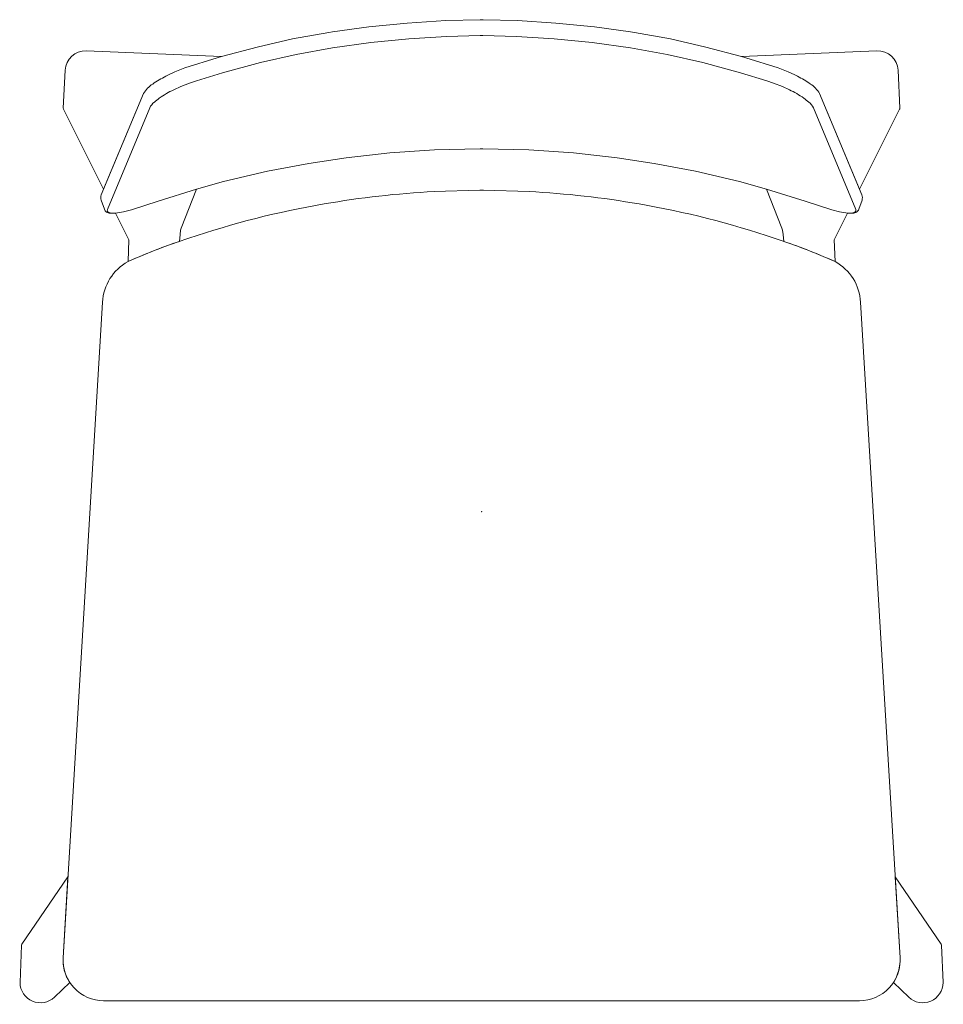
# Model space of a CAD drawing. Header units: metres. Extents: x -0.228 to 0.227, y -0.235 to 0.25.
import ezdxf

# ---------------------------------------------------------------- set-up
doc = ezdxf.new("R2010")
doc.units = ezdxf.units.M
doc.header["$MEASUREMENT"] = 0
doc.layers.add('72_VITRA_INSERT', color=7, linetype='Continuous')
for name, color, linetype, lineweight in [('72_VITRA_PROUVE_D2_CH_BACK_REST', 7, 'Continuous', 5), ('72_VITRA_PROUVE_D2_CH_FOOT', 7, 'Continuous', 5), ('72_VITRA_PROUVE_D2_CH_SEAT', 7, 'Continuous', 5), ('D2SNAP', 1, 'Continuous', 5)]:
    doc.layers.add(name, color=color, linetype=linetype, lineweight=lineweight)

# ---------------------------------------------------------------- blocks, each defined once
blk = doc.blocks.new('72_VITRA_PROUVE_D2_CHAISE_TOUT_BOIS_BACK_REST')
at = {"layer": '72_VITRA_PROUVE_D2_CH_BACK_REST', "flags": 128}
for points in [[(0.185833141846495, 0.149006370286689), (0.1874643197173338, 0.15352348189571, 0.1442080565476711), (0.1873539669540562, 0.156204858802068), (0.1665313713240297, 0.2061072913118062, 0.1087406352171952), (0.1620186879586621, 0.2107407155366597, 0.0358161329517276), (0.1556043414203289, 0.2145742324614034), (0.1542761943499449, 0.2152533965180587), (0.1510765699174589, 0.2167022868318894), (0.1461563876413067, 0.2186643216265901), (0.1302186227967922, 0.2236448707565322), (0.128075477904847, 0.2242485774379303), (0.1105680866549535, 0.228957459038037), (0.0931210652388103, 0.2329720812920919), (0.0753118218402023, 0.2361717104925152), (0.0733497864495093, 0.236473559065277), (0.0556009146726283, 0.2389487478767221), (0.0365842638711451, 0.2407900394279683), (0.0176279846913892, 0.2419974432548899), (0.0007544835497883, 0.2424200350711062), (0, 0.2424027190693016), (-0.0007544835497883, 0.2424200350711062), (-0.0176279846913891, 0.2419974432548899), (-0.0365842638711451, 0.2407900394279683), (-0.0556009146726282, 0.2389487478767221), (-0.0733497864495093, 0.236473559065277), (-0.0753118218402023, 0.2361717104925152), (-0.0931210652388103, 0.2329720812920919), (-0.1105680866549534, 0.228957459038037), (-0.128075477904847, 0.2242485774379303), (-0.1302186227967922, 0.2236448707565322), (-0.1461563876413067, 0.2186643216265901), (-0.1510765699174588, 0.2167022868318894), (-0.1542761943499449, 0.2152533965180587), (-0.155604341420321, 0.2145742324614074, 0.0358161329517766), (-0.1620186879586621, 0.2107407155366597, 0.1087406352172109), (-0.1665313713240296, 0.2061072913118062), (-0.1873539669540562, 0.156204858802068, 0.1442080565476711), (-0.1874643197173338, 0.15352348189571), (-0.185833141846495, 0.149006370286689, 0.1431851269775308), (-0.1847330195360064, 0.1476386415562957, 0.0821269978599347), (-0.1839141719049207, 0.147253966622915, 0.0165962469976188), (-0.1828673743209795, 0.1470800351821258, 0.0117300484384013), (-0.1826778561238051, 0.1470515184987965), (-0.182669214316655, 0.1470501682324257, 0.0525713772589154), (-0.1818050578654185, 0.1470349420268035, -0.0910651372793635), (-0.18395354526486, 0.1475978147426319, -0.300664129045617), (-0.1843406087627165, 0.1489667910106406), (-0.1634867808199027, 0.1989384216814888, -0.1184217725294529), (-0.1611885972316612, 0.2018662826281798, -0.0236476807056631), (-0.158743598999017, 0.2037981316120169, -0.0416127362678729), (-0.151650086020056, 0.2078882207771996), (-0.1481787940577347, 0.2094578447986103), (-0.1438019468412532, 0.2112085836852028), (-0.1404815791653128, 0.2122650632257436), (-0.1275925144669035, 0.2162796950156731), (-0.1089380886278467, 0.2213206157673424), (-0.0913703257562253, 0.2253654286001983), (-0.0733799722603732, 0.228595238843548), (-0.0545444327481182, 0.2312213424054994), (-0.0357692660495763, 0.2330324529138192), (-0.0172959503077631, 0.2342096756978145), (-0.0006337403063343, 0.2346322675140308), (0, 0.2346173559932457), (0.0006337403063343, 0.2346322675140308), (0.0172959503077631, 0.2342096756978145), (0.0357692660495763, 0.2330324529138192), (0.0545444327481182, 0.2312213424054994), (0.0733799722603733, 0.228595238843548), (0.0913703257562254, 0.2253654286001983), (0.1089380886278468, 0.2213206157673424), (0.1275925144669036, 0.2162796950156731), (0.1404815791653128, 0.2122650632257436), (0.1438019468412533, 0.2112085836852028), (0.1481787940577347, 0.2094578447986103), (0.1516500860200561, 0.2078882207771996, -0.0416127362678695), (0.158743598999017, 0.2037981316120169, -0.0236476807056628), (0.1611885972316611, 0.2018662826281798, -0.1184217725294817), (0.1634867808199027, 0.1989384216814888), (0.1843406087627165, 0.1489667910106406, -0.3006641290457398), (0.1839535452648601, 0.1475978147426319, -0.0910651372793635), (0.1818050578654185, 0.1470349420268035, 0.0525713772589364), (0.1826692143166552, 0.1470501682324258), (0.1826778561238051, 0.1470515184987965, 0.0117300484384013), (0.1828673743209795, 0.1470800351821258, 0.0165962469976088), (0.1839141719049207, 0.147253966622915, 0.0821269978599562), (0.1847330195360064, 0.1476386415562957, 0.1431851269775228), (0.185833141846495, 0.149006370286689)], [(0.1794204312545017, 0.1471858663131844), (0.1803561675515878, 0.1471254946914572), (0.1818050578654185, 0.1470349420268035, 0.0910651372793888), (0.1839535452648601, 0.1475978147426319, 0.3006641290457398), (0.1843406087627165, 0.1489667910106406), (0.1634867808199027, 0.1989384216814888, 0.1184217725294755), (0.1611885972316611, 0.2018662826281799, 0.023647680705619), (0.158743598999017, 0.2037981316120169, 0.0416127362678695), (0.1516500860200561, 0.2078882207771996), (0.1481787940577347, 0.2094578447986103), (0.1438019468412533, 0.2112085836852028), (0.1404815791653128, 0.2122650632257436), (0.1275925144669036, 0.2162796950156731), (0.1089380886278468, 0.2213206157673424), (0.0913703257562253, 0.2253654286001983), (0.0733799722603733, 0.228595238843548), (0.0545444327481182, 0.2312213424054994), (0.0357692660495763, 0.2330324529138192), (0.0172959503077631, 0.2342096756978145), (0.0006337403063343, 0.2346322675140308), (0, 0.2346173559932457), (-0.0006337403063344, 0.2346322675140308), (-0.0172959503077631, 0.2342096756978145), (-0.0357692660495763, 0.2330324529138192), (-0.0545444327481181, 0.2312213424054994), (-0.0733799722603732, 0.228595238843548), (-0.0913703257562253, 0.2253654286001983), (-0.1089380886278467, 0.2213206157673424), (-0.1275925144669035, 0.2162796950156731), (-0.1404815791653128, 0.2122650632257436), (-0.1438019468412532, 0.2112085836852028), (-0.1481787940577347, 0.2094578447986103), (-0.151650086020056, 0.2078882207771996, 0.0416127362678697), (-0.158743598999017, 0.2037981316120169, 0.0236476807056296), (-0.1611885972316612, 0.2018662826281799, 0.1184217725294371), (-0.1634867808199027, 0.1989384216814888), (-0.1843406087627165, 0.1489667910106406, 0.300664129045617), (-0.18395354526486, 0.1475978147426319, 0.0910651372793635), (-0.1818050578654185, 0.1470349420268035), (-0.1803561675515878, 0.1471254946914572), (-0.1794204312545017, 0.1471858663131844), (-0.176341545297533, 0.147729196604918), (-0.1725080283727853, 0.1487253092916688), (-0.1593473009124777, 0.1530417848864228), (-0.1404212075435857, 0.158927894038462), (-0.1270793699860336, 0.1627312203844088), (-0.105406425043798, 0.1677117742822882), (-0.0850314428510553, 0.1716056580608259), (-0.0667392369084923, 0.1743525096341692), (-0.0452172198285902, 0.1767975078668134), (-0.0232424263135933, 0.1783369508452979), (-0.0006941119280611, 0.1788802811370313), (0, 0.178864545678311), (0.0006941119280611, 0.1788802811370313), (0.0232424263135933, 0.1783369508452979), (0.0452172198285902, 0.1767975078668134), (0.0667392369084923, 0.1743525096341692), (0.0850314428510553, 0.1716056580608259), (0.1054064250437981, 0.1677117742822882), (0.1270793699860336, 0.1627312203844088), (0.1404212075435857, 0.158927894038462), (0.1593473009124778, 0.1530417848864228), (0.1725080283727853, 0.1487253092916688), (0.176341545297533, 0.147729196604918)]]:
    blk.add_lwpolyline(points, format="xyb", close=True, dxfattribs=at)
at = {"layer": 'D2SNAP', "linetype": 'Continuous', "lineweight": 5, "transparency": 33554687}
blk.add_point((0, 0), dxfattribs=at)
blk = doc.blocks.new('72_VITRA_PROUVE_D2_CHAISE_TOUT_BOIS_FOOT')
at = {"layer": '72_VITRA_PROUVE_D2_CH_FOOT', "flags": 128}
for points in [[(-0.155604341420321, 0.2145742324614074), (-0.1542761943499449, 0.2152533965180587), (-0.1510765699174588, 0.2167022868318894), (-0.1461563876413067, 0.2186643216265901), (-0.1302186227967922, 0.2236448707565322), (-0.128075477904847, 0.2242485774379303), (-0.1947577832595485, 0.2270495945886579, 0.4126675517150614), (-0.2051663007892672, 0.2175308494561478), (-0.2060507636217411, 0.1988307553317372, 0.1282701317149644), (-0.2059465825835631, 0.1983368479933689), (-0.1862426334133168, 0.1588682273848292), (-0.1665313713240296, 0.2061072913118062, -0.1087406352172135), (-0.162018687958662, 0.2107407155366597, -0.0358161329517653), (-0.155604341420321, 0.2145742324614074)], [(0.1510765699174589, 0.2167022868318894), (0.1542761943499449, 0.2152533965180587), (0.155604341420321, 0.2145742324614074, -0.0358161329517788), (0.1620186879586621, 0.2107407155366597, -0.1087406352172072), (0.1665313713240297, 0.2061072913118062), (0.1862426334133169, 0.1588682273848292), (0.2059465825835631, 0.1983368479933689, 0.1282701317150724), (0.2060507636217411, 0.1988307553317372), (0.2051663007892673, 0.2175308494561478, 0.4126675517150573), (0.1947577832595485, 0.2270495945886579), (0.128075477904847, 0.2242485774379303), (0.1302186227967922, 0.2236448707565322), (0.1461563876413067, 0.2186643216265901)], [(-0.148834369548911, 0.1331896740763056), (-0.1485410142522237, 0.1366512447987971), (-0.1482391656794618, 0.1387038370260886), (-0.1479976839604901, 0.1396697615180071), (-0.1404212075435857, 0.158927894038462), (-0.1593473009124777, 0.1530417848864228), (-0.1725080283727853, 0.1487253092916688), (-0.176341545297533, 0.147729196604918), (-0.1794204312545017, 0.1471858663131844), (-0.1803561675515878, 0.1471254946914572), (-0.1737908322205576, 0.1340256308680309), (-0.1741681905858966, 0.1232195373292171, -0.0247993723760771), (-0.148834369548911, 0.1331896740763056)], [(0.1482391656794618, 0.1387038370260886), (0.1485410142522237, 0.1366512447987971), (0.148834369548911, 0.1331896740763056, -0.0247993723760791), (0.1741681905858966, 0.1232195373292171), (0.1737908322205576, 0.1340256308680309), (0.1803561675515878, 0.1471254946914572), (0.1794204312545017, 0.1471858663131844), (0.176341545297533, 0.147729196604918), (0.1725080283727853, 0.1487253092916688), (0.1593473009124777, 0.1530417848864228), (0.1404212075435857, 0.158927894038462), (0.1479976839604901, 0.1396697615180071)], [(-0.206141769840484, -0.219795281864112), (-0.2037482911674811, -0.1799751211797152), (-0.226442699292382, -0.2131508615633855, 0.1408295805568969), (-0.226616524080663, -0.2136751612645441), (-0.2273476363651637, -0.2320333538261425, 0.659100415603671), (-0.2104354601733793, -0.2392298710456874), (-0.2028775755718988, -0.2320006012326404, -0.1620769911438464), (-0.206141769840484, -0.219795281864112)], [(0.2264426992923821, -0.2131508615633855), (0.2037482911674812, -0.1799751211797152), (0.2061417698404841, -0.219795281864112, -0.1620769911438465), (0.2028775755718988, -0.2320006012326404), (0.2104354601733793, -0.2392298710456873, 0.6591004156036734), (0.2273476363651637, -0.2320333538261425), (0.226616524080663, -0.2136751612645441, 0.1408295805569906), (0.2264426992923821, -0.2131508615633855)]]:
    blk.add_lwpolyline(points, format="xyb", close=True, dxfattribs=at)
at = {"layer": 'D2SNAP', "linetype": 'Continuous', "lineweight": 5, "transparency": 33554687}
blk.add_point((0, 0), dxfattribs=at)
blk = doc.blocks.new('72_VITRA_PROUVE_D2_CHAISE_TOUT_BOIS_SEAT')
at = {"layer": '72_VITRA_PROUVE_D2_CH_SEAT', "flags": 128}
blk.add_lwpolyline([(-0.1867252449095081, 0.1032362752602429), (-0.206141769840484, -0.219795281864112, 0.4319087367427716), (-0.1861778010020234, -0.2409952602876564), (0.1861778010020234, -0.2409952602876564, 0.4319087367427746), (0.2061417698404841, -0.219795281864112), (0.186725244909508, 0.1032362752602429, 0.2598697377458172), (0.1741681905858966, 0.1232195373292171), (0.1741682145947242, 0.1232188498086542), (0.1741575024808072, 0.1232243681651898, 0.0292222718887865), (0.1442094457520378, 0.1347043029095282, 0.0406329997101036), (0.0775941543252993, 0.1516250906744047, 0.0303039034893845), (0.0233862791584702, 0.1577481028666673), (0.000907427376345, 0.1583535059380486, 0.0005036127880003), (0, 0.1583543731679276, 0.0005036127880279), (-0.000907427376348, 0.1583535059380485), (-0.0233862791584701, 0.1577481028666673, 0.0303039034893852), (-0.0775941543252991, 0.1516250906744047, 0.0406329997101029), (-0.1442094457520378, 0.1347043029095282, 0.029222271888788), (-0.1741575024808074, 0.1232243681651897), (-0.1741682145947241, 0.1232188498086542), (-0.1741681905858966, 0.1232195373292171, 0.2598697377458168), (-0.1867252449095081, 0.1032362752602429)], format="xyb", close=True, dxfattribs=at)
at = {"layer": 'D2SNAP', "linetype": 'Continuous', "lineweight": 5, "transparency": 33554687}
blk.add_point((0, 0), dxfattribs=at)
blk = doc.blocks.new('72vitra_prouve22790D60140354CFFBBD6952E9B33A0DC')
for name in ['72_VITRA_PROUVE_D2_CHAISE_TOUT_BOIS_BACK_REST', '72_VITRA_PROUVE_D2_CHAISE_TOUT_BOIS_FOOT', '72_VITRA_PROUVE_D2_CHAISE_TOUT_BOIS_SEAT']:
    blk.add_blockref(name, (0, 0.0076))
blk = doc.blocks.new('XCAD0395A3AB096B75A27EC2BE3391D172DDF9')
at = {"color": 7}
blk.add_blockref('72vitra_prouve22790D60140354CFFBBD6952E9B33A0DC', (0, 0), dxfattribs=at)

msp = doc.modelspace()

# ---------------------------------------------------------------- block references
at = {"layer": '72_VITRA_INSERT'}
msp.add_blockref('XCAD0395A3AB096B75A27EC2BE3391D172DDF9', (0, 0), dxfattribs=at)

doc.saveas('drawing.dxf')
